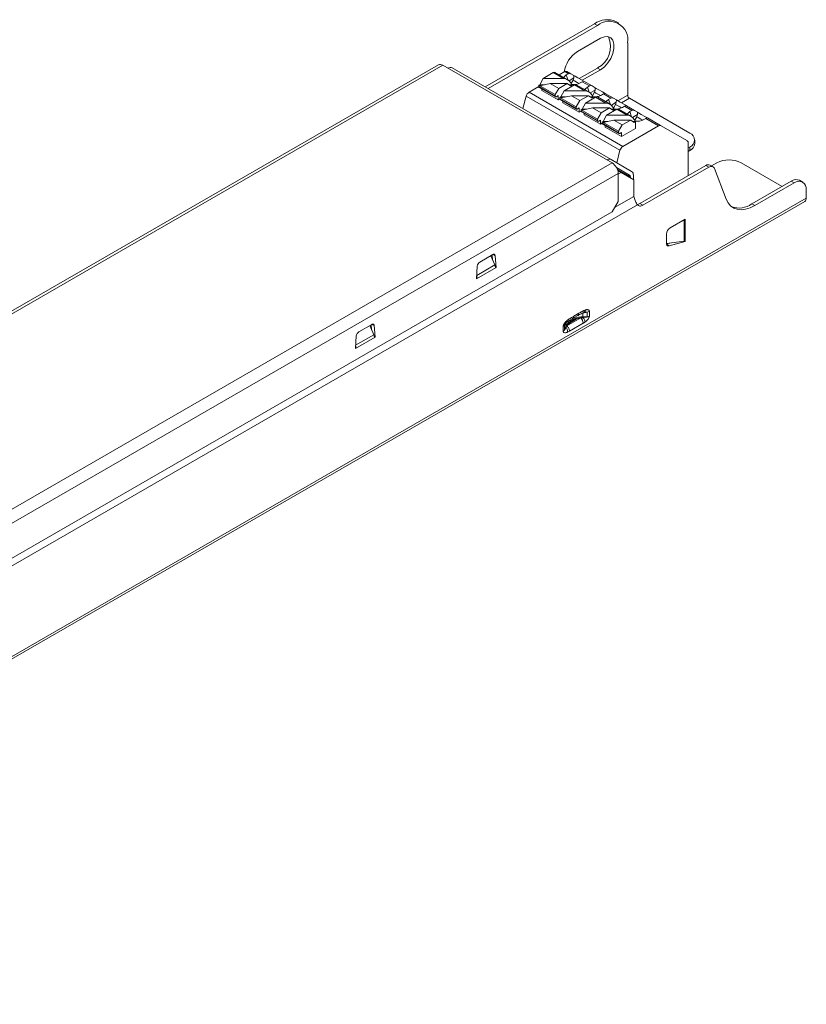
# Model space of a CAD drawing. Header units: millimetres. Extents: x -224 to -41, y -76 to 39.
# Tile 2 of 2: x -133 to -41, y -76 to 39. Entities that reach past the tile are written whole.
import ezdxf

# ---------------------------------------------------------------- set-up
doc = ezdxf.new("R2010")
doc.units = ezdxf.units.MM

msp = doc.modelspace()

# ---------------------------------------------------------------- linework, layer by layer
at = {"color": 7, "linetype": 'Continuous', "lineweight": 15}
for p, q in [((-78.17, 31.08), (-65.39, 38.46)), ((-77.82, 30.88), (-65.04, 38.26)), ((-65.04, 38.26), (-65.39, 38.46)), ((-62.54, 38.51), (-62.89, 38.71)), ((-64.68, 36.76), (-67.37, 35.2)), ((-61.5, 36.22), (-61.5, 30.1)), ((-83.62, 33.66), (-202.14, -34.76)), ((-83.12, 33.61), (-201.64, -34.81)), ((-63.33, 22.18), (-83.12, 33.61)), ((-82.01, 33.3), (-63.44, 22.58)), ((-70.2, 32.74), (-71.39, 32.05)), ((-69, 32.05), (-70.2, 32.74)), ((-68.52, 31.91), (-70, 32.76)), ((-69.51, 32.48), (-68.86, 32.86)), ((-68.43, 32.62), (-68.86, 32.86)), ((-68.68, 32.48), (-68.43, 32.62)), ((-68.61, 32.89), (-68.13, 32.61)), ((-67.78, 32.4), (-68.13, 32.61)), ((-67.78, 32.4), (-67.8, 32.13)), ((-67.17, 32.05), (-65.04, 33.28)), ((-66.81, 31.85), (-64.68, 33.08)), ((-65.04, 33.28), (-64.68, 33.08)), ((-73.03, 30.45), (-71.89, 31.11)), ((-71.79, 31.33), (-71.89, 31.27)), ((-69.99, 30.17), (-71.89, 31.27)), ((-71.89, 31.27), (-71.89, 31.11)), ((-71.89, 31.11), (-69.99, 30.01)), ((-71.39, 32.05), (-71.79, 31.33)), ((-70.55, 31.47), (-71.79, 31.21)), ((-71.24, 31.33), (-71.79, 31.33)), ((-69, 32.05), (-71.39, 32.05)), ((-70.55, 31.47), (-69.56, 30.9)), ((-70.55, 31.47), (-68.58, 31.47)), ((-69.56, 30.9), (-68.58, 31.47)), ((-67.72, 31.31), (-68.92, 30.62)), ((-68.58, 31.47), (-68.18, 31.21)), ((-67.8, 32.13), (-68.36, 31.8)), ((-68.03, 31.33), (-68.35, 31.33)), ((-68.18, 31.21), (-68.01, 31.31)), ((-68.03, 31.33), (-68.17, 31.57)), ((-68.11, 31.46), (-67.86, 31.88)), ((-68.01, 31.31), (-68.03, 31.33)), ((-68.01, 31.31), (-68.01, 31.15)), ((-67.8, 32.13), (-67.86, 31.88)), ((-66.53, 30.62), (-67.72, 31.31)), ((-66.05, 30.48), (-67.52, 31.33)), ((-66.81, 31.68), (-67.05, 31.54)), ((-65.96, 31.19), (-66.81, 31.68)), ((-66.61, 31.73), (-65.66, 31.18)), ((-66.2, 31.05), (-65.96, 31.19)), ((-65.66, 31.18), (-65.3, 30.98)), ((-73.75, 28.54), (-73.37, 29.99)), ((-62.41, 23.66), (-73.37, 29.99)), ((-73.03, 30.45), (-62.07, 24.12)), ((-71.85, 31.02), (-69.94, 29.91)), ((-71.54, 30.66), (-71.54, 30.84)), ((-69.63, 29.56), (-71.54, 30.66)), ((-69.99, 30.17), (-69.56, 30.9)), ((-69.99, 30.01), (-69.99, 30.17)), ((-69.84, 29.92), (-69.63, 30.05)), ((-69.63, 29.56), (-69.63, 30.05)), ((-68.92, 30.62), (-69.32, 29.9)), ((-68.07, 30.04), (-69.32, 29.79)), ((-66.53, 30.62), (-68.92, 30.62)), ((-68.07, 30.04), (-67.09, 29.48)), ((-68.07, 30.04), (-66.1, 30.04)), ((-67.09, 29.48), (-66.1, 30.04)), ((-66.1, 30.04), (-65.7, 29.79)), ((-65.89, 30.37), (-65.32, 30.7)), ((-65.56, 29.9), (-65.69, 30.14)), ((-65.39, 30.45), (-65.63, 30.03)), ((-65.32, 30.7), (-65.39, 30.45)), ((-65.3, 30.98), (-65.32, 30.7)), ((-64.33, 30.25), (-64.58, 30.11)), ((-63.48, 29.76), (-64.33, 30.25)), ((-64.14, 30.3), (-63.18, 29.75)), ((-69.42, 29.68), (-69.63, 29.56)), ((-69.32, 29.9), (-69.42, 29.84)), ((-67.51, 28.74), (-69.42, 29.84)), ((-69.42, 29.84), (-69.42, 29.68)), ((-69.42, 29.68), (-67.51, 28.58)), ((-69.38, 29.59), (-67.47, 28.49)), ((-68.76, 29.9), (-69.32, 29.9)), ((-69.07, 29.23), (-69.07, 29.41)), ((-67.16, 28.13), (-69.07, 29.23)), ((-67.51, 28.74), (-67.09, 29.48)), ((-66.44, 29.19), (-66.84, 28.47)), ((-65.25, 29.88), (-66.44, 29.19)), ((-64.05, 29.19), (-66.44, 29.19)), ((-65.56, 29.9), (-65.88, 29.9)), ((-65.7, 29.79), (-65.53, 29.88)), ((-65.53, 29.88), (-65.56, 29.9)), ((-65.53, 29.88), (-65.53, 29.72)), ((-64.05, 29.19), (-65.25, 29.88)), ((-63.57, 29.05), (-65.05, 29.9)), ((-63.73, 29.62), (-63.48, 29.76)), ((-63.41, 28.94), (-62.85, 29.27)), ((-63.18, 29.75), (-62.83, 29.55)), ((-62.91, 29.02), (-63.16, 28.6)), ((-62.85, 29.27), (-62.91, 29.02)), ((-62.83, 29.55), (-62.85, 29.27)), ((-61.86, 28.82), (-62.1, 28.68)), ((-61.01, 28.33), (-61.86, 28.82)), ((-61.66, 28.87), (-60.71, 28.32)), ((-61.29, 29.74), (-54.25, 25.67)), ((-67.51, 28.58), (-67.51, 28.74)), ((-67.37, 28.5), (-67.16, 28.62)), ((-67.16, 28.13), (-67.16, 28.62)), ((-66.94, 28.25), (-67.16, 28.13)), ((-66.84, 28.47), (-66.94, 28.41)), ((-65.04, 27.31), (-66.94, 28.41)), ((-66.94, 28.41), (-66.94, 28.25)), ((-66.94, 28.25), (-65.04, 27.15)), ((-66.9, 28.16), (-64.99, 27.06)), ((-65.6, 28.62), (-66.84, 28.36)), ((-66.29, 28.47), (-66.84, 28.47)), ((-66.59, 27.8), (-66.59, 27.98)), ((-64.68, 26.7), (-66.59, 27.8)), ((-65.6, 28.62), (-64.61, 28.05)), ((-65.6, 28.62), (-63.63, 28.62)), ((-65.04, 27.31), (-64.61, 28.05)), ((-64.61, 28.05), (-63.63, 28.62)), ((-63.97, 27.76), (-64.37, 27.04)), ((-62.77, 28.46), (-63.97, 27.76)), ((-61.58, 27.76), (-63.97, 27.76)), ((-63.63, 28.62), (-63.23, 28.36)), ((-63.08, 28.47), (-63.4, 28.47)), ((-63.23, 28.36), (-63.06, 28.46)), ((-63.08, 28.47), (-63.22, 28.71)), ((-63.06, 28.46), (-63.08, 28.47)), ((-63.06, 28.46), (-63.06, 28.29)), ((-61.58, 27.76), (-62.77, 28.46)), ((-61.1, 27.62), (-62.57, 28.47)), ((-61.01, 28.33), (-61.25, 28.19)), ((-60.94, 27.51), (-60.37, 27.84)), ((-60.71, 28.32), (-60.35, 28.12)), ((-60.37, 27.84), (-60.44, 27.59)), ((-60.35, 28.12), (-60.37, 27.84)), ((-65.04, 27.15), (-65.04, 27.31)), ((-64.89, 27.07), (-64.68, 27.19)), ((-64.68, 26.7), (-64.68, 27.19)), ((-64.47, 26.82), (-64.68, 26.7)), ((-64.37, 27.04), (-64.47, 26.99)), ((-62.56, 25.88), (-64.47, 26.99)), ((-64.47, 26.99), (-64.47, 26.82)), ((-64.47, 26.82), (-62.56, 25.72)), ((-64.43, 26.73), (-62.52, 25.63)), ((-63.12, 27.19), (-64.37, 26.93)), ((-63.81, 27.04), (-64.37, 27.04)), ((-64.12, 26.37), (-64.12, 26.55)), ((-63.12, 27.19), (-62.14, 26.62)), ((-63.12, 27.19), (-61.15, 27.19)), ((-62.56, 25.88), (-62.14, 26.62)), ((-62.14, 26.62), (-61.15, 27.19)), ((-57.9, 26.53), (-62.07, 24.12)), ((-61.15, 27.19), (-60.75, 26.93)), ((-60.61, 27.04), (-60.93, 27.04)), ((-60.75, 26.93), (-60.58, 27.03)), ((-60.61, 27.04), (-60.74, 27.28)), ((-60.44, 27.59), (-60.68, 27.17)), ((-60.58, 27.03), (-60.61, 27.04)), ((-60.58, 27.03), (-60.58, 26.21)), ((-59.63, 27.25), (-59.38, 27.39)), ((-57.9, 26.53), (-59.38, 27.39)), ((-59.19, 27.45), (-57.65, 26.56)), ((-57.65, 26.56), (-54.53, 24.76)), ((-62.21, 25.27), (-64.12, 26.37)), ((-62.56, 25.72), (-62.56, 25.88)), ((-62.42, 25.64), (-62.21, 25.76)), ((-60.58, 26.21), (-62.21, 25.27)), ((-62.21, 25.27), (-62.21, 25.76)), ((-54.43, 20.7), (-54.43, 24.53)), ((-53.67, 24.45), (-53.67, 24.86)), ((-62.41, 23.66), (-62.79, 22.21)), ((-54.25, 24.04), (-54.43, 23.94)), ((-54.25, 23.63), (-54.43, 23.53)), ((-54.25, 23.63), (-54.25, 24.04)), ((-181.84, -46.24), (-63.33, 22.18)), ((-61.05, 21.2), (-63.44, 22.58)), ((-52.38, 21.89), (-60.09, 17.44)), ((-52.02, 21.68), (-52.38, 21.89)), ((-51.52, 21.73), (-51.88, 21.94)), ((-51.7, 21.84), (-51.07, 22.2)), ((-48.24, 22.2), (-43.46, 19.44)), ((-62.62, 20.95), (-181.13, -47.46)), ((-62.83, 21.65), (-61.3, 20.77)), ((-62.28, 21.08), (-62.67, 21.28)), ((-62.28, 21.08), (-62.62, 20.89)), ((-62.62, 20.95), (-62.62, 17.69)), ((-60.79, 20.22), (-62.28, 21.08)), ((-60.84, 20.25), (-60.84, 20.74)), ((-52.02, 21.68), (-59.73, 17.24)), ((-49.98, 17.96), (-51.36, 21.53)), ((-61.19, 20.54), (-61.19, 20.45)), ((-60.79, 18.27), (-60.79, 20.22)), ((-42.41, 20.05), (-47.01, 17.39)), ((-42.05, 19.85), (-46.66, 17.19)), ((-42.05, 19.85), (-42.41, 20.05)), ((-41.05, 19.95), (-41.41, 20.15)), ((-40.64, 18.06), (-40.64, 19.03)), ((-203.44, -76.19), (-40.81, 17.69)), ((-203.27, -75.83), (-40.64, 18.06)), ((-60.35, 17.3), (-183.57, -53.83)), ((-62.62, 17.69), (-63.33, 16.46)), ((-60.79, 18.27), (-63.03, 16.98)), ((-60.59, 17.69), (-60.79, 18.27)), ((-59.73, 17.24), (-60.09, 17.44)), ((-46.66, 17.19), (-47.01, 17.39)), ((-63.33, 16.46), (-180.42, -51.14)), ((-56.55, 14.59), (-54.78, 15.61)), ((-54.89, 15.48), (-55.3, 15.31)), ((-54.89, 13.05), (-54.89, 15.48)), ((-54.85, 15.57), (-54.78, 15.53)), ((-54.78, 15.61), (-54.78, 13)), ((-56.97, 12.79), (-56.97, 13.86)), ((-56.97, 12.76), (-54.89, 13.05)), ((-56.57, 12.82), (-56.97, 12.71)), ((-54.78, 13), (-56.66, 12.49)), ((-54.88, 13.05), (-54.78, 13)), ((-78.79, 10.58), (-77.27, 11.46)), ((-77.04, 10.27), (-77.51, 11.32)), ((-77.34, 11.42), (-77.29, 10.83)), ((-76.99, 11.32), (-76.88, 9.97)), ((-79.18, 8.64), (-79.08, 10.12)), ((-76.88, 9.97), (-79.18, 8.64)), ((-76.88, 9.97), (-76.97, 10.02)), ((-79.18, 8.72), (-79.11, 8.68)), ((-66.74, 4.61), (-66.92, 4.56)), ((-66.25, 4.73), (-66.74, 4.61)), ((-66.74, 4.61), (-66.74, 4.2)), ((-66.25, 4.2), (-66.25, 4.73)), ((-65.98, 4.82), (-65.98, 4.29)), ((-68.6, 3.14), (-66.98, 4.07)), ((-67.63, 3.98), (-68.24, 3.63)), ((-68.19, 3.53), (-67.59, 3.87)), ((-67.94, 3.98), (-67.33, 4.33)), ((-67.81, 4.25), (-67.21, 4.6)), ((-66.25, 4.2), (-66.74, 4.2)), ((-92.94, 2.42), (-91.42, 3.3)), ((-91.18, 2.1), (-91.65, 3.16)), ((-91.48, 3.26), (-91.43, 2.67)), ((-91.13, 3.16), (-91.03, 1.81)), ((-69.04, 2.52), (-69.04, 3.05)), ((-68.88, 3.21), (-68.88, 2.68)), ((-68.88, 2.68), (-68.75, 3.04)), ((-66.7, 3.44), (-68.32, 2.51)), ((-93.32, 0.48), (-93.22, 1.96)), ((-91.03, 1.81), (-93.32, 0.48)), ((-91.03, 1.81), (-91.11, 1.85)), ((-93.32, 0.56), (-93.25, 0.52))]:
    msp.add_line(p, q, dxfattribs=at)
at = {"color": 8, "linetype": 'Continuous', "lineweight": 15}
for p, q in [((-68.47, 31.88), (-68.68, 32.48)), ((-65.99, 30.45), (-66.2, 31.05)), ((-61.5, 30.1), (-62.64, 29.44)), ((-63.52, 29.02), (-63.73, 29.62)), ((-62.22, 29.2), (-61.29, 29.74)), ((-61.05, 27.59), (-61.25, 28.19)), ((-61.3, 20.77), (-62.83, 21.65)), ((-62.71, 21.41), (-61.19, 20.54)), ((-56.66, 12.49), (-56.96, 12.67)), ((-77.25, 11.47), (-76.99, 11.32)), ((-79.15, 9.04), (-77.04, 10.27)), ((-68.24, 3.63), (-68.24, 3.8)), ((-67.63, 4.15), (-67.63, 3.98)), ((-91.39, 3.31), (-91.13, 3.16)), ((-68.88, 3.21), (-68.81, 3.34)), ((-68.75, 3.04), (-68.75, 3.41)), ((-93.3, 0.88), (-91.18, 2.1))]:
    msp.add_line(p, q, dxfattribs=at)
at = {"color": 7, "linetype": 'Continuous', "lineweight": 15, "flags": 128}
for points in [[(-64.68, 33.08), (-64.23, 33.41), (-63.82, 33.87), (-63.48, 34.41), (-63.23, 34.99), (-63.11, 35.57), (-63.11, 36.09), (-63.23, 36.52), (-63.48, 36.82), (-63.82, 36.96), (-64.23, 36.94), (-64.68, 36.76)], [(-68.98, 32.17), (-68.93, 32.26), (-68.68, 32.48)], [(-66.61, 31.73), (-66.92, 31.91), (-67.33, 32.15), (-67.65, 32.33), (-67.78, 32.41)], [(-67.17, 31.48), (-67.39, 31.6), (-67.71, 31.79), (-67.86, 31.88)], [(-66.5, 30.74), (-66.45, 30.83), (-66.2, 31.05)], [(-65.39, 30.45), (-65.23, 30.36), (-64.91, 30.17), (-64.69, 30.05)], [(-65.31, 30.98), (-65.18, 30.9), (-64.86, 30.72), (-64.45, 30.48), (-64.14, 30.3)], [(-64.03, 29.31), (-63.98, 29.4), (-63.73, 29.62)], [(-62.91, 29.02), (-62.76, 28.93), (-62.44, 28.74), (-62.22, 28.62)], [(-62.83, 29.55), (-62.7, 29.47), (-62.38, 29.29), (-61.97, 29.05), (-61.66, 28.88)], [(-61.55, 27.89), (-61.5, 27.97), (-61.25, 28.19)], [(-60.36, 28.12), (-60.23, 28.05), (-59.91, 27.86), (-59.5, 27.62), (-59.19, 27.45)], [(-60.44, 27.59), (-60.28, 27.5), (-59.96, 27.32), (-59.75, 27.19)], [(-51.36, 21.53), (-51.4, 21.62), (-51.46, 21.69), (-51.54, 21.74), (-51.62, 21.77), (-51.71, 21.78), (-51.81, 21.77), (-51.92, 21.74), (-52.02, 21.68)], [(-46.66, 17.19), (-47.2, 16.92), (-47.72, 16.76), (-48.22, 16.71), (-48.69, 16.76), (-49.11, 16.91), (-49.47, 17.17), (-49.76, 17.52), (-49.98, 17.96)], [(-56.66, 12.49), (-56.73, 12.48), (-56.79, 12.49), (-56.84, 12.51), (-56.89, 12.54), (-56.92, 12.58), (-56.95, 12.64), (-56.97, 12.71), (-56.97, 12.79)], [(-76.99, 11.32), (-77, 11.38), (-77.02, 11.42), (-77.05, 11.46), (-77.08, 11.48), (-77.12, 11.5), (-77.17, 11.5), (-77.22, 11.48), (-77.27, 11.46)], [(-91.13, 3.16), (-91.14, 3.21), (-91.16, 3.26), (-91.19, 3.3), (-91.22, 3.32), (-91.27, 3.33), (-91.31, 3.33), (-91.36, 3.32), (-91.42, 3.3)]]:
    msp.add_lwpolyline(points, dxfattribs=at)
at = {"color": 7, "linetype": 'Continuous', "lineweight": 15}
for centre, radius, start, end in [((-63.92, 36.42), 2.51, 65.6929, 125.6176), ((-63.66, 36.57), 2.18, 350.786, 129.2033), ((-66.3, 35.79), 2.8, 296.8118, 24.4168), ((-65.47, 32.26), 3.51, 122.8182, 170.7555), ((-83.42, 33.2), 0.503, 54.3824, 114.3071), ((-82.22, 32.84), 0.503, 65.686, 125.6182), ((-70.08, 32.58), 0.201, 65.6929, 125.6176), ((-68.71, 32.66), 0.251, 65.686, 125.6182), ((-68.29, 32.36), 0.295, 58.2266, 119.8189), ((-71.8, 31.1), 0.0986, 173.7012, 234.9867), ((-69.04, 31.03), 1.02, 31.9936, 88.0063), ((-67.86, 33.11), 1.77, 263.9435, 297.2194), ((-67.61, 31.15), 0.201, 65.6929, 125.6176), ((-66.65, 31.48), 0.253, 81.3984, 129.4191), ((-65.81, 30.93), 0.295, 58.2266, 119.8189), ((-72.61, 29.79), 0.782, 122.8922, 165.4815), ((-69.9, 29.99), 0.0873, 170.786, 309.2033), ((-66.56, 29.6), 1.02, 31.9936, 88.0063), ((-65.39, 31.68), 1.77, 263.9435, 297.2194), ((-64.17, 30.05), 0.253, 81.3984, 129.4191), ((-61.04, 30.12), 0.461, 182.6055, 237.3945), ((-69.32, 29.67), 0.0986, 173.7012, 234.9867), ((-65.13, 29.72), 0.201, 65.6929, 125.6176), ((-64.09, 28.17), 1.02, 31.9936, 88.0063), ((-63.34, 29.5), 0.295, 58.2266, 119.8189), ((-61.7, 28.62), 0.253, 81.3984, 129.4191), ((-67.42, 28.56), 0.0873, 170.786, 309.2033), ((-66.85, 28.24), 0.0986, 173.7012, 234.9867), ((-62.91, 30.25), 1.77, 263.9435, 297.2194), ((-62.66, 28.29), 0.201, 65.6929, 125.6176), ((-61.61, 26.74), 1.02, 31.9936, 88.0063), ((-60.86, 28.07), 0.295, 58.2266, 119.8189), ((-64.95, 27.13), 0.0873, 170.786, 309.2033), ((-64.37, 26.81), 0.0986, 173.7012, 234.9867), ((-60.44, 28.82), 1.77, 263.9435, 297.2194), ((-59.22, 27.2), 0.253, 81.3984, 129.4191), ((-57.75, 26.33), 0.251, 65.686, 125.6182), ((-62.47, 25.71), 0.0873, 170.786, 309.2033), ((-54.56, 24.86), 0.873, 290.7834, 69.2166), ((-54.68, 24.55), 0.252, 354.3796, 54.302), ((-54.67, 24.55), 1.01, 294.3747, 354.3052), ((-61.65, 23.47), 0.782, 122.8922, 165.4815), ((-63.64, 22.12), 0.503, 65.686, 125.6182), ((-64.15, 20.88), 1.54, 2.6055, 57.3945), ((-52.09, 21.49), 0.493, 65.02, 126.2904), ((-49.66, 19.47), 3.07, 62.6097, 117.3903), ((-61.44, 20.56), 0.252, 354.3796, 54.302), ((-61.34, 20.79), 0.503, 354.3796, 54.302), ((-41.82, 19.23), 1.01, 65.6929, 125.6176), ((-41.5, 19.17), 0.873, 350.786, 129.2033), ((-48.51, 19.5), 2.59, 251.4115, 305.226), ((-41.02, 18.01), 0.384, 304.0564, 7.2558), ((-55.21, 16.27), 0.854, 291.859, 299.8323), ((-56.05, 13.82), 0.922, 122.6055, 177.3945), ((-78.46, 10.06), 0.622, 122.8009, 174.311), ((-67.64, 3.4), 0.938, 2.8931, 45.4807), ((-66.36, 4.97), 0.781, 277.9773, 298.8889), ((-92.6, 1.9), 0.622, 122.8009, 174.311)]:
    msp.add_arc(centre, radius, start, end, dxfattribs=at)
at = {"color": 8, "linetype": 'Continuous', "lineweight": 15}
msp.add_arc((-67.5, 4.57), 0.293, 304.6467, 6.6661, dxfattribs=at)
at = {"color": 7, "linetype": 'Continuous', "lineweight": 15}
for points in [[(-60.35, 17.3), (-60.45, 17.4), (-60.54, 17.54), (-60.59, 17.69)], [(-60.09, 17.44), (-60.2, 17.38), (-60.3, 17.34), (-60.4, 17.34)], [(-54.78, 13.08), (-54.82, 13.07), (-54.85, 13.06), (-54.89, 13.05)], [(-77.04, 10.27), (-76.99, 10.15), (-76.96, 10.03), (-76.95, 9.93)], [(-66.74, 4.61), (-66.74, 4.64), (-66.74, 4.66), (-66.73, 4.66)], [(-66.73, 4.66), (-66.67, 4.67), (-66.6, 4.69), (-66.53, 4.7)], [(-66.25, 4.73), (-66.15, 4.74), (-66.06, 4.77), (-65.98, 4.82)], [(-68.19, 3.53), (-68.22, 3.55), (-68.24, 3.6), (-68.24, 3.63)], [(-67.63, 3.98), (-67.63, 3.94), (-67.61, 3.9), (-67.59, 3.87)], [(-66.98, 4.07), (-67.21, 4.04), (-67.41, 3.97), (-67.59, 3.87)], [(-66.74, 4.1), (-66.74, 4.13), (-66.74, 4.17), (-66.74, 4.2)], [(-66.41, 4.14), (-66.51, 4.12), (-66.63, 4.11), (-66.74, 4.1)], [(-69.04, 3.05), (-68.96, 3.1), (-68.91, 3.15), (-68.88, 3.21)], [(-68.88, 2.68), (-68.91, 2.62), (-68.96, 2.57), (-69.04, 2.52)], [(-68.75, 3.04), (-68.75, 3.01), (-68.73, 2.98), (-68.7, 2.97)], [(-68.6, 3.14), (-68.64, 3.08), (-68.67, 3.02), (-68.7, 2.97)], [(-91.18, 2.1), (-91.13, 1.98), (-91.1, 1.87), (-91.1, 1.76)]]:
    msp.add_open_spline(points, degree=3, dxfattribs=at)
for points, knots in [([(-59.73, 17.24), (-59.85, 17.17), (-59.98, 17.13), (-60.2, 17.15), (-60.29, 17.21), (-60.35, 17.3)], [0, 0, 0, 0, 0.5, 0.5, 1, 1, 1, 1]), ([(-79.16, 9), (-79.14, 8.95), (-79.11, 8.84), (-79.11, 8.74), (-79.11, 8.68)], [0, 0, 0, 0, 0.450915, 1, 1, 1, 1]), ([(-67.34, 4.32), (-67.2, 4.41), (-66.96, 4.55), (-66.78, 4.63), (-66.7, 4.66)], [0, 0, 0, 0, 0.595775, 1, 1, 1, 1]), ([(-67.21, 4.6), (-67.15, 4.64), (-67.02, 4.71), (-66.86, 4.8), (-66.73, 4.87), (-66.63, 4.92), (-66.53, 4.96), (-66.47, 4.99), (-66.44, 5)], [0, 0, 0, 0, 0.242807, 0.488615, 0.622915, 0.740153, 0.876864, 1, 1, 1, 1]), ([(-66.73, 4.66), (-66.7, 4.66), (-66.66, 4.67), (-66.63, 4.69), (-66.63, 4.69), (-66.63, 4.69), (-66.63, 4.69)], [0.7499601, 0.7499601, 0.7499601, 0.7499601, 0.9999211, 0.9999211, 0.9999211, 0.9999468, 0.9999468, 0.9999468, 0.9999468]), ([(-66.67, 4.67), (-66.67, 4.67), (-66.67, 4.67), (-66.67, 4.67), (-66.67, 4.67)], [0, 0, 0, 0, 0.627344, 1, 1, 1, 1]), ([(-66.53, 4.7), (-66.46, 4.72), (-66.4, 4.73), (-66.28, 4.74), (-66.24, 4.74), (-66.25, 4.73)], [0, 0, 0, 0, 0.5, 0.5, 1, 1, 1, 1]), ([(-66.44, 5), (-66.41, 5), (-66.36, 5.02), (-66.29, 5.03), (-66.22, 5.03), (-66.12, 5.02), (-66.04, 4.99), (-66, 4.92), (-65.99, 4.88), (-65.98, 4.85), (-65.98, 4.83), (-65.98, 4.82)], [0, 0, 0, 0, 0.113388, 0.231121, 0.370452, 0.499169, 0.750846, 0.849449, 0.907021, 0.950479, 1, 1, 1, 1]), ([(-69.04, 3.05), (-69.04, 3.07), (-69.03, 3.12), (-69.02, 3.19), (-68.99, 3.26), (-68.94, 3.35), (-68.85, 3.48), (-68.75, 3.6), (-68.66, 3.69), (-68.61, 3.74), (-68.59, 3.76)], [0, 0, 0, 0, 0.087459, 0.169891, 0.249889, 0.367033, 0.501472, 0.770539, 0.888862, 1, 1, 1, 1]), ([(-68.86, 3.27), (-68.85, 3.29), (-68.82, 3.34), (-68.77, 3.4), (-68.69, 3.48), (-68.65, 3.52), (-68.61, 3.55)], [0, 0, 0, 0, 0.147243, 0.447065, 0.619358, 1, 1, 1, 1]), ([(-68.24, 3.63), (-68.26, 3.61), (-68.32, 3.57), (-68.41, 3.51), (-68.48, 3.45), (-68.55, 3.37), (-68.61, 3.3), (-68.67, 3.21), (-68.72, 3.13), (-68.74, 3.07), (-68.75, 3.04)], [0, 0, 0, 0, 0.122181, 0.245051, 0.368669, 0.493094, 0.618385, 0.744596, 0.871783, 1, 1, 1, 1]), ([(-68.62, 3.55), (-68.51, 3.62), (-68.28, 3.79), (-68.06, 3.91), (-67.94, 3.98)], [0, 0, 0, 0, 0.4739931, 1, 1, 1, 1]), ([(-68.19, 3.53), (-68.22, 3.51), (-68.27, 3.47), (-68.35, 3.42), (-68.43, 3.34), (-68.52, 3.25), (-68.57, 3.17), (-68.6, 3.14)], [0, 0, 0, 0, 0.165145, 0.331486, 0.499803, 0.748908, 1, 1, 1, 1]), ([(-68.59, 3.76), (-68.56, 3.77), (-68.52, 3.81), (-68.46, 3.86), (-68.38, 3.91), (-68.29, 3.97), (-68.15, 4.06), (-67.99, 4.15), (-67.86, 4.22), (-67.81, 4.25)], [0, 0, 0, 0, 0.080565, 0.167114, 0.259857, 0.376804, 0.511395, 0.791998, 1, 1, 1, 1]), ([(-66.74, 4.2), (-66.78, 4.2), (-66.87, 4.2), (-66.99, 4.18), (-67.11, 4.16), (-67.23, 4.14), (-67.34, 4.11), (-67.44, 4.07), (-67.54, 4.03), (-67.6, 3.99), (-67.63, 3.98)], [0, 0, 0, 0, 0.128217, 0.255404, 0.381615, 0.506905, 0.631331, 0.754949, 0.877819, 1, 1, 1, 1]), ([(-66.74, 4.1), (-66.76, 4.1), (-66.81, 4.09), (-66.87, 4.08), (-66.94, 4.07), (-66.97, 4.07), (-66.98, 4.07)], [0, 0, 0, 0, 0.255581, 0.535274, 0.847624, 1, 1, 1, 1]), ([(-66.48, 3.59), (-66.49, 3.66), (-66.52, 3.75), (-66.61, 3.94), (-66.67, 4.03), (-66.74, 4.1)], [0, 0, 0, 0, 0.5, 0.5, 1, 1, 1, 1]), ([(-66.48, 3.59), (-66.5, 3.57), (-66.55, 3.54), (-66.63, 3.49), (-66.68, 3.46), (-66.7, 3.44)], [0, 0, 0, 0, 0.299374, 0.632503, 1, 1, 1, 1]), ([(-65.98, 4.29), (-65.98, 4.27), (-65.99, 4.24), (-66, 4.18), (-66.01, 4.13), (-66.05, 4.06), (-66.09, 3.97), (-66.17, 3.87), (-66.27, 3.76), (-66.37, 3.67), (-66.44, 3.62), (-66.47, 3.59), (-66.48, 3.59)], [0, 0, 0, 0, 0.067624, 0.1286, 0.191005, 0.259827, 0.373184, 0.501055, 0.671868, 0.867116, 0.948241, 1, 1, 1, 1]), ([(-66.25, 4.2), (-66.24, 4.19), (-66.25, 4.18), (-66.32, 4.16), (-66.36, 4.15), (-66.41, 4.14)], [0, 0, 0, 0, 0.5, 0.5, 1, 1, 1, 1]), ([(-68.54, 2.4), (-68.55, 2.39), (-68.59, 2.38), (-68.66, 2.35), (-68.76, 2.33), (-68.87, 2.32), (-68.97, 2.35), (-69.02, 2.42), (-69.04, 2.47), (-69.04, 2.51), (-69.04, 2.52)], [0, 0, 0, 0, 0.0750029, 0.1589041, 0.3393495, 0.4996067, 0.7306849, 0.8653853, 0.9352176, 1, 1, 1, 1]), ([(-68.88, 3.21), (-68.88, 3.21), (-68.88, 3.21), (-68.88, 3.21), (-68.88, 3.21), (-68.88, 3.22), (-68.88, 3.22), (-68.87, 3.24), (-68.86, 3.26), (-68.86, 3.27), (-68.85, 3.28)], [0, 0, 0, 0, 0.0263, 0.0505413, 0.074514, 0.1000645, 0.1614079, 0.2424898, 0.8077858, 1, 1, 1, 1]), ([(-68.88, 2.68), (-68.88, 2.68), (-68.88, 2.68), (-68.88, 2.67), (-68.88, 2.67), (-68.88, 2.67), (-68.88, 2.67), (-68.88, 2.67), (-68.88, 2.67), (-68.88, 2.67), (-68.88, 2.66), (-68.88, 2.67), (-68.88, 2.67), (-68.87, 2.67), (-68.87, 2.67), (-68.87, 2.68), (-68.86, 2.68), (-68.86, 2.68), (-68.86, 2.69), (-68.85, 2.69), (-68.85, 2.7), (-68.85, 2.71), (-68.84, 2.72), (-68.83, 2.73), (-68.82, 2.75), (-68.81, 2.76), (-68.8, 2.78), (-68.8, 2.79)], [0.3058929, 0.3058929, 0.3058929, 0.3058929, 0.3178615, 0.3178615, 0.3178615, 0.3326704, 0.3326704, 0.3326704, 0.3622881, 0.3622881, 0.3622881, 0.3919058, 0.3919058, 0.3919058, 0.4215235, 0.4215235, 0.4215235, 0.4511412, 0.4511412, 0.4511412, 0.4807589, 0.4807589, 0.4807589, 0.5399943, 0.5399943, 0.5399943, 0.5883638, 0.5883638, 0.5883638, 0.5883638]), ([(-68.8, 2.79), (-68.79, 2.79), (-68.79, 2.8), (-68.79, 2.8), (-68.78, 2.82), (-68.77, 2.83), (-68.76, 2.85), (-68.74, 2.89), (-68.72, 2.93), (-68.7, 2.97)], [0.1173208, 0.1173208, 0.1173208, 0.1173208, 0.1281867, 0.1281867, 0.1281867, 0.1874221, 0.1874221, 0.1874221, 0.3058929, 0.3058929, 0.3058929, 0.3058929]), ([(-68.7, 2.97), (-68.67, 2.93), (-68.65, 2.88), (-68.62, 2.84), (-68.6, 2.79), (-68.58, 2.74), (-68.57, 2.69), (-68.55, 2.64), (-68.54, 2.59), (-68.54, 2.54), (-68.53, 2.49), (-68.53, 2.44), (-68.54, 2.4)], [0.0000287, 0.0000287, 0.0000287, 0.0000287, 0.2500005, 0.2500005, 0.2500005, 0.4999925, 0.4999925, 0.4999925, 0.7499845, 0.7499845, 0.7499845, 0.9999477, 0.9999477, 0.9999477, 0.9999477]), ([(-68.6, 3.14), (-68.56, 3.1), (-68.52, 3.05), (-68.48, 3), (-68.45, 2.95), (-68.42, 2.9), (-68.39, 2.84), (-68.37, 2.78), (-68.35, 2.72), (-68.33, 2.67), (-68.32, 2.61), (-68.32, 2.56), (-68.32, 2.51)], [0, 0, 0, 0, 0.2499618, 0.2499618, 0.2499618, 0.4999618, 0.4999618, 0.4999618, 0.7499618, 0.7499618, 0.7499618, 0.9999618, 0.9999618, 0.9999618, 0.9999618]), ([(-68.32, 2.51), (-68.36, 2.49), (-68.43, 2.45), (-68.51, 2.41), (-68.54, 2.4)], [0, 0, 0, 0, 0.550638, 1, 1, 1, 1]), ([(-93.3, 0.84), (-93.28, 0.79), (-93.25, 0.68), (-93.25, 0.58), (-93.25, 0.52)], [0, 0, 0, 0, 0.450915, 1, 1, 1, 1])]:
    msp.add_open_spline(points, degree=3, knots=knots, dxfattribs=at)
at = {"color": 8, "linetype": 'Continuous', "lineweight": 15}
for points, knots in [([(-66.63, 4.69), (-66.6, 4.71), (-66.57, 4.73), (-66.54, 4.76), (-66.52, 4.79), (-66.49, 4.83), (-66.48, 4.87), (-66.46, 4.91), (-66.44, 4.95), (-66.44, 5)], [0, 0, 0, 0, 0.2499696, 0.2499696, 0.2499696, 0.4999649, 0.4999649, 0.4999649, 0.7499601, 0.7499601, 0.7499601, 0.7499601]), ([(-68.59, 3.76), (-68.58, 3.72), (-68.57, 3.66), (-68.58, 3.58), (-68.61, 3.56), (-68.62, 3.55)], [0, 0, 0, 0, 0.355841, 0.7334, 1, 1, 1, 1]), ([(-67.94, 3.98), (-67.93, 3.99), (-67.88, 4), (-67.83, 4.09), (-67.82, 4.2), (-67.81, 4.25)], [0, 0, 0, 0, 0.092289, 0.546145, 1, 1, 1, 1])]:
    msp.add_open_spline(points, degree=3, knots=knots, dxfattribs=at)

doc.saveas('drawing.dxf')
